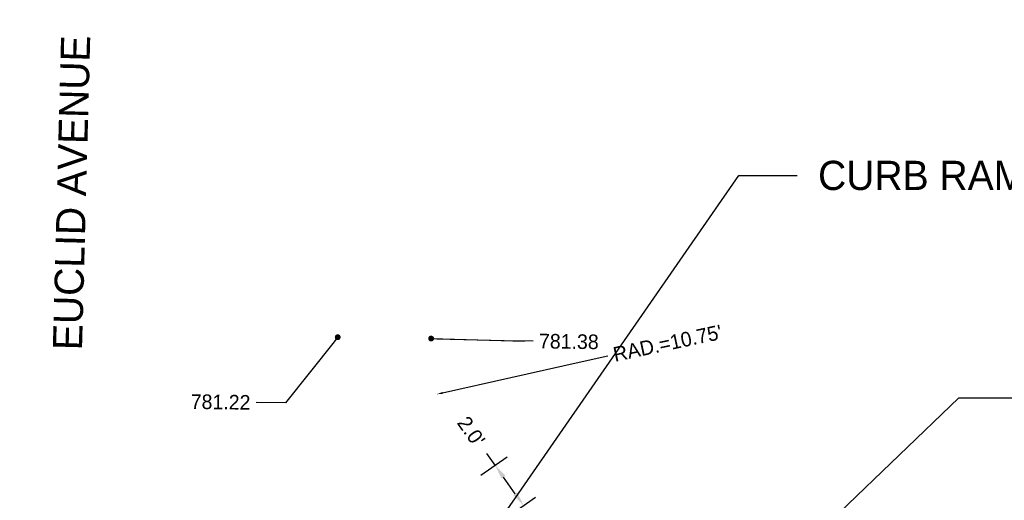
# Model space of a CAD drawing. Header units: feet. Extents: x 1384904 to 1390579, y 443400 to 444295.
# Tile 53 of 57: x 1390013 to 1390056, y 443975 to 443995. Entities that reach past the tile are written whole.
import ezdxf
from ezdxf import colors
from ezdxf.entities.mleader import LeaderData, LeaderLine
from ezdxf.math import Vec2, Vec3

# ---------------------------------------------------------------- set-up
doc = ezdxf.new("R2010")
doc.units = ezdxf.units.FT
doc.header["$MEASUREMENT"] = 0
for name, color, linetype in [('DT_P_Text', 3, 'Continuous'), ('PV_P_Text', 7, 'Continuous'), ('SH_Border', 7, 'Continuous')]:
    doc.layers.add(name, color=color, linetype=linetype)
doc.styles.add('Slanted-Normal', font='font31.shx', dxfattribs={"height": 0.14})
doc.styles.get("Standard").update_dxf_attribs({"font": 'font31.shx'})
doc.dimstyles.get("Standard").update_dxf_attribs({"dimtxt": 0.18, "dimasz": 0.18, "dimexe": 0.18, "dimexo": 0.0625, "dimgap": 0.09, "dimtad": 0, "dimtih": 1, "dimtoh": 1, "dimdec": 4, "dimzin": 0, "dimdsep": 46, "dimtxsty": 'Standard', "dimcen": 0.09, "dimadec": 0, "dimazin": 0, "dimtfac": 1, "dimtdec": 4, "dimtofl": 0, "dimtmove": 0, "dimatfit": 3, "dimfxl": 1, "dimtolj": 1, "dimtzin": 0, "dimarcsym": 0})

# ---------------------------------------------------------------- blocks, each defined once
blk = doc.blocks.new('*D1065')
at = {"layer": 'Defpoints', "color": 0, "transparency": 16777216}
for p in [(1387895.133, 444137.116), (1387540.978, 443974.544), (1387898.945, 443973.296), (1387891.696, 443959.376), (1390194.578, 443935.45)]:
    blk.add_point(p, dxfattribs=at)
at = {"layer": 'DT_P_Text', "color": 0, "lineweight": -2, "transparency": 16777216}
for start, end in [(56.546, 80.0108), (8.0373, 33.7515)]:
    blk.add_arc((1387891.89, 443969.374), 8.072, start, end, dxfattribs=at)
at = {"layer": 'DT_P_Text', "color": 0, "transparency": 16777216}
for points in [[(1387893.27, 443977.117), (1387893.31, 443977.531), (1387892.046, 443977.445)], [(1387900.09, 443970.516), (1387899.675, 443970.49), (1387899.961, 443969.255)]]:
    blk.add_solid(points, dxfattribs=at)
at = {"layer": 'DT_P_Text', "color": 0, "transparency": 16777216, "insert": (1387897.694, 443974.984), "char_height": 1.25, "attachment_point": 5}
blk.add_mtext('\\A1;89°44\'10"', dxfattribs=at)
blk = doc.blocks.new('*D1066')
at = {"layer": 'Defpoints', "color": 0, "transparency": 16777216}
for p in [(1388170.018, 444145.729), (1387540.978, 443974.544), (1388173.064, 443969.457), (1388165.387, 443955.345), (1390194.578, 443935.45)]:
    blk.add_point(p, dxfattribs=at)
at = {"layer": 'DT_P_Text', "color": 0, "lineweight": -2, "transparency": 16777216}
for start, end in [(55.6454, 80.1702), (7.5921, 34.109)]:
    blk.add_arc((1388165.63, 443965.341), 8.497, start, end, dxfattribs=at)
at = {"layer": 'DT_P_Text', "color": 0, "transparency": 16777216}
for points in [[(1388167.06, 443973.507), (1388167.101, 443973.921), (1388165.837, 443973.836)], [(1388174.261, 443966.476), (1388173.845, 443966.452), (1388174.126, 443965.216)]]:
    blk.add_solid(points, dxfattribs=at)
at = {"layer": 'DT_P_Text', "color": 0, "transparency": 16777216, "insert": (1388171.755, 443971.231), "char_height": 1.25, "attachment_point": 5}
blk.add_mtext('\\A1;89°27\'2"', dxfattribs=at)
blk = doc.blocks.new('*D1068')
at = {"layer": 'Defpoints', "color": 0, "transparency": 16777216}
for p in [(1388548.528, 444294.604), (1387540.978, 443974.544), (1388551.278, 443965.867), (1388540.113, 443949.824), (1390194.578, 443935.45)]:
    blk.add_point(p, dxfattribs=at)
at = {"layer": 'DT_P_Text', "color": 0, "lineweight": -2, "transparency": 16777216}
for start, end in [(51.56, 82.8622), (4.8957, 37.0861)]:
    blk.add_arc((1388540.357, 443959.821), 12.483, start, end, dxfattribs=at)
at = {"layer": 'DT_P_Text', "color": 0, "transparency": 16777216}
for points in [[(1388541.893, 443971.999), (1388541.924, 443972.415), (1388540.662, 443972.3)], [(1388553.003, 443960.893), (1388552.586, 443960.879), (1388552.839, 443959.637)]]:
    blk.add_solid(points, dxfattribs=at)
at = {"layer": 'DT_P_Text', "color": 0, "transparency": 16777216, "insert": (1388549.355, 443968.473), "char_height": 1.25, "attachment_point": 5}
blk.add_mtext('\\A1;89°26\'46"', dxfattribs=at)
blk = doc.blocks.new('*D1070')
at = {"layer": 'Defpoints', "color": 0, "transparency": 16777216}
for p in [(1389005.131, 444177.177), (1387540.978, 443974.544), (1389009.168, 443958.886), (1388998.333, 443943.075), (1390194.578, 443935.45)]:
    blk.add_point(p, dxfattribs=at)
at = {"layer": 'DT_P_Text', "color": 0, "lineweight": -2, "transparency": 16777216}
for start, end in [(51.7097, 82.387), (5.1056, 36.7305)]:
    blk.add_arc((1388998.623, 443953.069), 12.043, start, end, dxfattribs=at)
at = {"layer": 'DT_P_Text', "color": 0, "transparency": 16777216}
for points in [[(1389000.202, 443964.799), (1389000.235, 443965.214), (1388998.973, 443965.107)], [(1389010.827, 443954.149), (1389010.41, 443954.133), (1389010.665, 443952.892)]]:
    blk.add_solid(points, dxfattribs=at)
at = {"layer": 'DT_P_Text', "color": 0, "transparency": 16777216, "insert": (1389007.323, 443961.397), "char_height": 1.25, "attachment_point": 5}
blk.add_mtext('\\A1;89°10\'51"', dxfattribs=at)
blk = doc.blocks.new('*D1071')
at = {"layer": 'Defpoints', "color": 0, "transparency": 16777216}
for p in [(1389529.023, 444160.851), (1387540.978, 443974.544), (1389519.597, 443952.651), (1389523.362, 443935.339), (1390194.578, 443935.45)]:
    blk.add_point(p, dxfattribs=at)
at = {"layer": 'DT_P_Text', "color": 0, "lineweight": -2, "transparency": 16777216}
for start, end in [(97.1524, 121.1449), (144.1097, 170.5654)]:
    blk.add_arc((1389523.613, 443945.335), 8.345, start, end, dxfattribs=at)
at = {"layer": 'DT_P_Text', "color": 0, "transparency": 16777216}
for points in [[(1389522.563, 443953.823), (1389522.584, 443953.407), (1389523.822, 443953.677)], [(1389515.588, 443946.684), (1389515.173, 443946.722), (1389515.269, 443945.458)]]:
    blk.add_solid(points, dxfattribs=at)
at = {"layer": 'DT_P_Text', "color": 0, "transparency": 16777216, "insert": (1389517.83, 443951.352), "char_height": 1.25, "attachment_point": 5}
blk.add_mtext('\\A1;90°35\'39"', dxfattribs=at)
blk = doc.blocks.new('_Dot')
at = {"color": 0, "linetype": 'ByBlock', "lineweight": -2}
blk.add_line((-0.5, 0), (-1, 0), dxfattribs=at)
at = {"color": 0, "linetype": 'ByBlock', "const_width": 0.5}
blk.add_lwpolyline([(-0.25, 0, 1), (0.25, 0, 1)], format="xyb", close=True, dxfattribs=at)
blk = doc.blocks.new('*D1073')
at = {"layer": 'Defpoints', "color": 0, "transparency": 16777216}
for p in [(1390033.801, 443976.292), (1390032.988, 443975.716), (1390034.21, 443973.99, -1562.391)]:
    blk.add_point(p, dxfattribs=at)
at = {"layer": 'PV_P_Text', "color": 0, "lineweight": -2, "transparency": 16777216}
for p, q in [((1390033.192, 443975.861), (1390034.311, 443976.653)), ((1390033.801, 443976.292), (1390033.44, 443976.802)), ((1390034.662, 443975.076), (1390034.162, 443975.782)), ((1390034.414, 443974.135), (1390035.533, 443974.927))]:
    blk.add_line(p, q, dxfattribs=at)
at = {"layer": 'PV_P_Text', "color": 0, "transparency": 16777216}
for points in [[(1390034.247, 443975.842), (1390034.077, 443975.721), (1390033.801, 443976.292)], [(1390034.747, 443975.136), (1390034.577, 443975.016), (1390035.023, 443974.566)]]:
    blk.add_solid(points, dxfattribs=at)
at = {"layer": 'PV_P_Text', "color": 0, "transparency": 16777216, "insert": (1390032.775, 443977.741), "char_height": 0.625, "attachment_point": 5, "rotation": 305.2935}
blk.add_mtext("\\A1;2.0'", dxfattribs=at)

msp = doc.modelspace()

# ---------------------------------------------------------------- linework, layer by layer
at = {"layer": 'DT_P_Text'}
for points in [[(1390040.87714, 443966.90584), (1390053.66271, 443979.17653)], [(1390053.66271, 443979.17653), (1390077.87419, 443979.17653)]]:
    msp.add_lwpolyline(points, dxfattribs=at)
at = {"layer": 'SH_Border'}
msp.add_lwpolyline([(1390031.05913, 443981.71312), (1390035.05682, 443981.60739)], dxfattribs=at)

# ---------------------------------------------------------------- texts
at = {"layer": 'DT_P_Text', "insert": (1390014.85566, 443981.23659), "char_height": 1.25, "width": 29.678584, "attachment_point": 1, "rotation": 88.484956, "style": 'Slanted-Normal'}
msp.add_mtext('EUCLID AVENUE', dxfattribs=at)

# ---------------------------------------------------------------- dimensions: what is measured, and where the dimension line sits
at = {"layer": 'DT_P_Text'}
for base, line2, picture, middle in [((1388551.27813, 443965.86722), ((1388540.11322, 443949.82405), (1388548.52762, 444294.60374)), '*D1068', (1388549.35503, 443968.47325)), ((1389009.16818, 443958.8865), ((1388998.33294, 443943.07455), (1389005.1309, 444177.17687)), '*D1070', (1389007.32318, 443961.39682)), ((1389519.59746, 443952.65059), ((1389523.36155, 443935.33874), (1389529.02312, 444160.85051)), '*D1071', (1389517.83048, 443951.35217)), ((1388173.06391, 443969.45743), ((1388165.38689, 443955.34459), (1388170.01841, 444145.72851)), '*D1066', (1388171.75473, 443971.23141)), ((1387898.94504, 443973.29609), ((1387891.69628, 443959.37596), (1387895.13342, 444137.11607)), '*D1065', (1387897.69389, 443974.98408))]:
    dim = msp.add_angular_dim_2l(base=base, line1=((1387540.978, 443974.544), (1390194.57763, 443935.45023)), line2=line2, dimstyle='Standard', override={"dimscale": 10, "dimtxt": 0.125, "dimasz": 0.125, "dimgap": 0.05, "dimaunit": 1, "dimadec": 3}, dxfattribs=at)
    dim.commit()
    dim.dimension.update_dxf_attribs({"geometry": picture, "text_midpoint": middle})
at = {"layer": 'PV_P_Text'}
dim = msp.add_linear_dim(base=(1390033.80108, 443976.29171, 1562.39119), p1=(1390034.20976, 443973.99033), p2=(1390032.98807, 443975.71621, 1562.39119), angle=125.293477, text="2.0'", dimstyle='Standard', override={"dimscale": 5, "dimtxt": 0.125, "dimasz": 0.125, "dimexe": 0.125, "dimexo": 0.05, "dimgap": 0.05, "dimtih": 0, "dimtoh": 0, "dimdec": 1}, dxfattribs=at)
dim.commit()
dim.dimension.update_dxf_attribs({"geometry": '*D1073', "text_midpoint": (1390032.77537, 443977.74071, 1562.39119), "dimtype": 161})

# ---------------------------------------------------------------- leaders
at = {"layer": 'DT_P_Text'}
ml = msp.add_multileader_mtext('Standard', dxfattribs=at)
ml.set_content('CURB RAMP #27', color=256)
ml.set_leader_properties()
ml.build(insert=Vec2(0, 0))
ml.multileader.update_dxf_attribs({"text_right_attachment_type": 2, "dogleg_length": 0.25, "arrow_head_size": 1.25, "scale": 10})
ctx = ml.context
ctx.base_point, ctx.scale, ctx.char_height, ctx.arrow_head_size, ctx.landing_gap_size, ctx.plane_origin = Vec3(1390046.73081, 443988.69572), 10, 1.25, 1.25, 0.9, Vec3(1390029.10832, 443966.89113)
ctx.right_attachment = 2
notes = []
notes.append((ctx, [(1, (1, 1, 0), (1390044.23081, 443988.69572), (1, 0), 2.5, [(0, [(1390029.10832, 443966.89113)], 0, [])])]))
ctx.mtext.insert, ctx.mtext.flow_direction = Vec3(1390047.63081, 443989.32072), 5
at = {"layer": 'PV_P_Text'}
ml = msp.add_multileader_mtext('Standard', dxfattribs=at)
ml.set_content("RAD.=10.75'", color=256)
ml.set_leader_properties()
ml.build(insert=Vec2(0, 0))
ml.multileader.update_dxf_attribs({"text_right_attachment_type": 2, "dogleg_length": 0.25, "arrow_head_size": 0.25, "scale": 5})
ctx = ml.context
ctx.base_point, ctx.scale, ctx.char_height, ctx.arrow_head_size, ctx.landing_gap_size, ctx.plane_origin, ctx.plane_x_axis, ctx.plane_y_axis = Vec3(1390038.62331, 443980.97038), 5, 0.625, 0.25, 0.25, Vec3(1390037.59048, 443972.43584), Vec3(0.97794196, 0.2088768), Vec3(-0.2088768, 0.97794196)
ctx.right_attachment = 2
notes.append((ctx, [(0, (1, 1, 0), (1390037.40088, 443980.70928), (0.97794196, 0.2088768), 1.25, [(0, [(1390031.29886, 443979.33056)], 0, [])])]))
ctx.mtext.insert, ctx.mtext.text_direction, ctx.mtext.rotation, ctx.mtext.flow_direction = Vec3(1390038.80252, 443981.3282), Vec3(0.97794196, 0.2088768), 0.21042628, 5
ml = msp.add_multileader_mtext('Standard', dxfattribs=at)
ml.set_content('781.22', color=256)
ml.set_leader_properties()
ml.set_arrow_properties(name='DOT')
ml.build(insert=Vec2(0, 0))
ml.multileader.update_dxf_attribs({"text_right_attachment_type": 2, "dogleg_length": 0.25, "arrow_head_size": 0.25, "scale": 5})
ctx = ml.context
ctx.base_point, ctx.scale, ctx.char_height, ctx.arrow_head_size, ctx.landing_gap_size, ctx.plane_origin, ctx.plane_x_axis, ctx.plane_y_axis = Vec3(1390020.30742, 443979.02495), 5, 0.625, 0.25, 0.25, Vec3(1390031.52671, 443974.76432), Vec3(0.9998915, -0.01473075), Vec3(0.01473075, 0.9998915)
ctx.right_attachment, ctx.text_align_type = 2, 2
notes.append((ctx, [(1, (1, 1, 0), (1390024.81983, 443978.95847), (-0.9998915, 0.01473075), 1.25, [(0, [(1390027.05956, 443981.77204)], 0, [])])]))
ctx.mtext.insert, ctx.mtext.text_direction, ctx.mtext.rotation, ctx.mtext.alignment, ctx.mtext.flow_direction = Vec3(1390023.32459, 443979.29304), Vec3(0.9998915, -0.01473075), 6.26845402, 3, 5
ml = msp.add_multileader_mtext('Standard', dxfattribs=at)
ml.set_content('781.38', color=256)
ml.set_leader_properties()
ml.set_arrow_properties(name='DOT')
ml.build(insert=Vec2(0, 0))
ml.multileader.update_dxf_attribs({"text_right_attachment_type": 2, "dogleg_length": 0.25, "arrow_head_size": 0.25, "scale": 5})
ctx = ml.context
ctx.base_point, ctx.scale, ctx.char_height, ctx.arrow_head_size, ctx.landing_gap_size, ctx.plane_origin, ctx.plane_x_axis, ctx.plane_y_axis = Vec3(1390035.42994, 443981.61216), 5, 0.625, 0.25, 0.25, Vec3(1390035.52628, 443974.7054), Vec3(0.9998915, -0.01473075), Vec3(0.01473075, 0.9998915)
ctx.right_attachment = 2
notes.append((ctx, [(0, (1, 1, 0), (1390034.18008, 443981.63057), (0.9998915, -0.01473075), 1.25, [(0, [(1390031.05913, 443981.71312)], 0, [])])]))
ctx.mtext.insert, ctx.mtext.text_direction, ctx.mtext.rotation, ctx.mtext.flow_direction = Vec3(1390035.68452, 443981.92094), Vec3(0.9998915, -0.01473075), 6.26845402, 5
for ctx, leaders in notes:
    for number, flags, end, landing, length, lines in leaders:
        leader = LeaderData()
        leader.index, (leader.has_last_leader_line, leader.has_dogleg_vector, leader.attachment_direction) = number, flags
        leader.last_leader_point, leader.dogleg_vector, leader.dogleg_length = Vec3(end), Vec3(landing), length
        for number, points, colour, breaks in lines:
            line = LeaderLine()
            line.index, line.vertices, line.color, line.breaks = number, Vec3.list(points), colors.encode_raw_color(colour), breaks
            leader.lines.append(line)
        ctx.leaders.append(leader)

doc.saveas('drawing.dxf')
